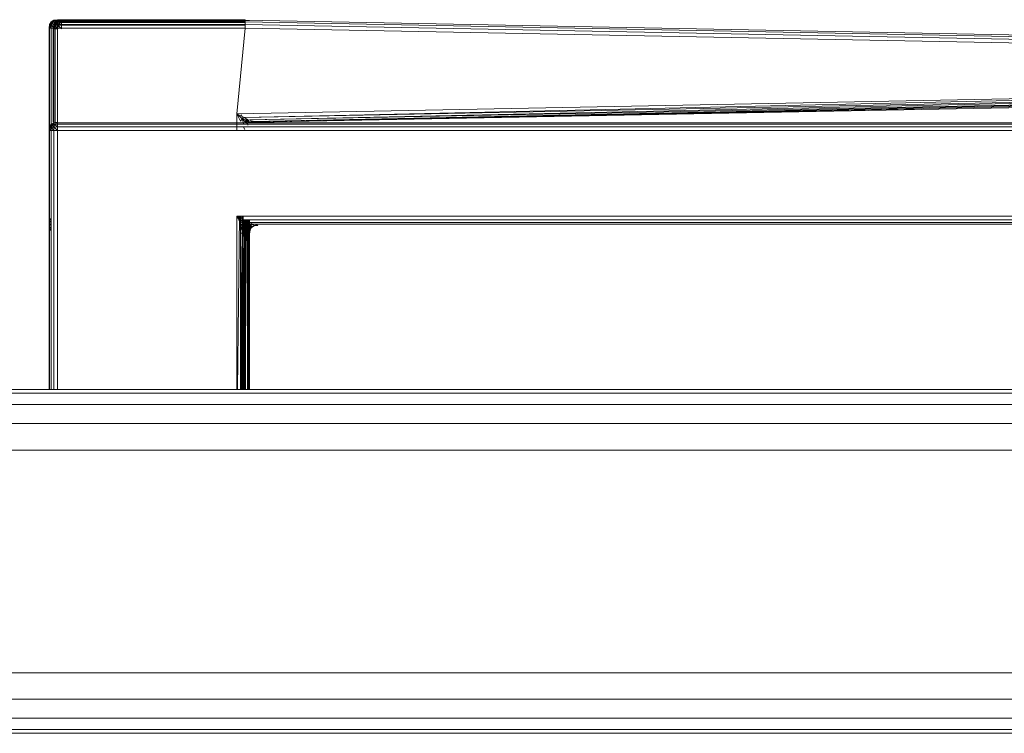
# Model space of a CAD drawing. Header units: millimetres. Extents: x 1 to 3476, y -521 to 159.
# Tile 21 of 130: x 600 to 670, y 108 to 159. Entities that reach past the tile are written whole.
import ezdxf

# ---------------------------------------------------------------- set-up
doc = ezdxf.new("R2010")
doc.units = ezdxf.units.MM
doc.layers.add('VG491211CA_dwg', color=8, linetype='Continuous', lineweight=9)

# ---------------------------------------------------------------- blocks, each defined once
blk = doc.blocks.new('VG491211CA_dwg-300031-Południe')
at = {"color": 18, "lineweight": 9}
for p, q in [((602.411, 158.6), (602.524, 158.788)), ((602.524, 158.788), (602.411, 158.6)), ((602.411, 158.6), (602.543, 158.769)), ((602.411, 158.6), (602.543, 158.769)), ((602.449, 158.582), (602.543, 158.769)), ((602.543, 158.769), (602.449, 158.582)), ((602.449, 158.582), (602.599, 158.713)), ((602.449, 158.582), (602.599, 158.713)), ((602.711, 158.9), (602.524, 158.788)), ((602.524, 158.788), (602.711, 158.9)), ((602.524, 158.788), (602.543, 158.769)), ((602.543, 158.769), (602.524, 158.788)), ((602.711, 158.9), (602.543, 158.769)), ((602.711, 158.9), (602.543, 158.769)), ((602.73, 158.863), (602.543, 158.769)), ((602.543, 158.769), (602.73, 158.863)), ((602.543, 158.769), (602.599, 158.713)), ((602.599, 158.713), (602.543, 158.769)), ((602.599, 158.713), (602.543, 158.544)), ((602.599, 158.713), (602.543, 158.544)), ((602.73, 158.863), (602.599, 158.713)), ((602.73, 158.863), (602.599, 158.713)), ((602.768, 158.769), (602.599, 158.713)), ((602.599, 158.713), (602.768, 158.769)), ((602.73, 158.582), (602.599, 158.713)), ((602.73, 158.582), (602.599, 158.713)), ((602.71, 158.547), (602.822, 158.734)), ((602.822, 158.734), (602.71, 158.547)), ((602.71, 158.547), (602.841, 158.716)), ((602.71, 158.547), (602.841, 158.716)), ((602.974, 158.938), (602.711, 158.9)), ((602.711, 158.9), (602.974, 158.938)), ((602.73, 158.863), (602.711, 158.9)), ((602.711, 158.9), (602.73, 158.863)), ((602.974, 158.938), (602.73, 158.863)), ((602.974, 158.938), (602.73, 158.863)), ((602.974, 158.9), (602.73, 158.863)), ((602.73, 158.863), (602.974, 158.9)), ((602.768, 158.769), (602.73, 158.863)), ((602.73, 158.863), (602.768, 158.769)), ((602.73, 158.582), (602.768, 158.769)), ((602.768, 158.769), (602.73, 158.582)), ((602.747, 158.528), (602.841, 158.716)), ((602.841, 158.716), (602.747, 158.528)), ((602.974, 158.9), (602.768, 158.769)), ((602.974, 158.9), (602.768, 158.769)), ((602.974, 158.788), (602.768, 158.769)), ((602.768, 158.769), (602.974, 158.788)), ((602.974, 158.6), (602.768, 158.769)), ((602.974, 158.6), (602.768, 158.769)), ((603.01, 158.847), (602.822, 158.734)), ((602.822, 158.734), (603.01, 158.847)), ((602.822, 158.734), (602.841, 158.716)), ((602.841, 158.716), (602.822, 158.734)), ((603.01, 158.847), (602.841, 158.716)), ((603.01, 158.847), (602.841, 158.716)), ((603.029, 158.809), (602.841, 158.716)), ((602.841, 158.716), (603.029, 158.809)), ((602.841, 158.716), (602.897, 158.659)), ((602.897, 158.659), (602.841, 158.716)), ((603.029, 158.809), (602.897, 158.659)), ((603.029, 158.809), (602.897, 158.659)), ((602.897, 158.659), (603.066, 158.716)), ((603.066, 158.716), (602.897, 158.659)), ((602.974, 158.938), (616.366, 158.938)), ((602.974, 158.9), (602.974, 158.938)), ((616.366, 158.938), (602.974, 158.938)), ((602.974, 158.938), (602.974, 158.9)), ((602.974, 158.9), (616.369, 158.9)), ((602.974, 158.788), (602.974, 158.9)), ((602.974, 158.9), (602.974, 158.788)), ((616.369, 158.9), (602.974, 158.9)), ((616.37, 158.788), (602.974, 158.788)), ((602.974, 158.788), (602.974, 158.6)), ((602.974, 158.788), (616.37, 158.788)), ((602.974, 158.6), (602.974, 158.788)), ((603.272, 158.884), (603.01, 158.847)), ((603.01, 158.847), (603.272, 158.884)), ((603.029, 158.809), (603.01, 158.847)), ((603.01, 158.847), (603.029, 158.809)), ((603.272, 158.884), (603.029, 158.809)), ((603.272, 158.884), (603.029, 158.809)), ((603.272, 158.847), (603.029, 158.809)), ((603.029, 158.809), (603.272, 158.847)), ((603.066, 158.716), (603.029, 158.809)), ((603.029, 158.809), (603.066, 158.716)), ((603.066, 158.716), (603.029, 158.528)), ((603.029, 158.528), (603.066, 158.716)), ((603.272, 158.847), (603.066, 158.716)), ((603.272, 158.847), (603.066, 158.716)), ((603.066, 158.716), (603.272, 158.734)), ((603.272, 158.734), (603.066, 158.716)), ((603.272, 158.547), (603.066, 158.716)), ((603.272, 158.547), (603.066, 158.716)), ((603.272, 158.884), (616.664, 158.884)), ((603.272, 158.847), (603.272, 158.884)), ((616.664, 158.884), (603.272, 158.884)), ((603.272, 158.884), (603.272, 158.847)), ((603.272, 158.847), (616.37, 158.847)), ((603.272, 158.734), (603.272, 158.847)), ((616.37, 158.847), (603.272, 158.847)), ((603.272, 158.847), (603.272, 158.734)), ((603.272, 158.734), (616.37, 158.734)), ((603.272, 158.547), (603.272, 158.734)), ((616.37, 158.734), (603.272, 158.734)), ((603.272, 158.734), (603.272, 158.547)), ((616.369, 158.9), (616.366, 158.938)), ((616.366, 158.938), (616.369, 158.9)), ((616.369, 158.9), (616.37, 158.788)), ((693.986, 157.4), (616.369, 158.9)), ((693.986, 157.288), (616.37, 158.788)), ((616.37, 158.788), (616.37, 158.6)), ((602.374, 158.338), (602.411, 158.6)), ((602.411, 158.6), (602.374, 158.338)), ((602.374, 158.338), (602.449, 158.582)), ((602.374, 158.338), (602.449, 158.582)), ((602.374, 158.338), (602.374, 151.635)), ((602.411, 158.338), (602.374, 158.338)), ((602.374, 132.579), (602.374, 158.338)), ((602.374, 158.338), (602.411, 158.338)), ((602.449, 158.582), (602.411, 158.6)), ((602.411, 158.6), (602.449, 158.582)), ((602.411, 158.338), (602.449, 158.582)), ((602.449, 158.582), (602.411, 158.338)), ((602.411, 158.338), (602.543, 158.544)), ((602.411, 158.338), (602.543, 158.544)), ((602.411, 151.635), (602.411, 158.338)), ((602.411, 132.579), (602.411, 158.338)), ((602.411, 158.338), (602.524, 158.338)), ((602.524, 158.338), (602.411, 158.338)), ((602.543, 158.544), (602.449, 158.582)), ((602.449, 158.582), (602.543, 158.544)), ((602.543, 158.544), (602.524, 158.338)), ((602.543, 158.544), (602.524, 158.338)), ((602.711, 158.338), (602.524, 158.338)), ((602.524, 158.338), (602.524, 132.579)), ((602.543, 158.544), (602.73, 158.582)), ((602.73, 158.582), (602.543, 158.544)), ((602.711, 158.338), (602.543, 158.544)), ((602.711, 158.338), (602.543, 158.544)), ((602.672, 158.284), (602.71, 158.547)), ((602.71, 158.547), (602.672, 158.284)), ((602.672, 158.284), (602.747, 158.528)), ((602.672, 158.284), (602.747, 158.528)), ((602.672, 151.635), (602.672, 158.284)), ((602.672, 158.284), (602.672, 151.635)), ((602.747, 158.528), (602.71, 158.547)), ((602.71, 158.547), (602.747, 158.528)), ((602.71, 158.284), (602.747, 158.528)), ((602.747, 158.528), (602.71, 158.284)), ((602.71, 158.284), (602.841, 158.491)), ((602.71, 158.284), (602.841, 158.491)), ((602.71, 151.635), (602.71, 158.284)), ((602.71, 158.284), (602.822, 158.284)), ((602.71, 158.284), (602.71, 151.635)), ((602.822, 158.284), (602.71, 158.284)), ((602.711, 158.338), (602.73, 158.582)), ((602.73, 158.582), (602.711, 158.338)), ((602.711, 151.635), (602.711, 158.338)), ((602.974, 158.338), (602.711, 158.338)), ((602.711, 158.338), (602.711, 151.635)), ((602.711, 158.338), (602.974, 158.338)), ((602.73, 158.582), (602.974, 158.6)), ((602.974, 158.6), (602.73, 158.582)), ((602.974, 158.338), (602.73, 158.582)), ((602.974, 158.338), (602.73, 158.582)), ((602.747, 158.528), (602.897, 158.659)), ((602.747, 158.528), (602.897, 158.659)), ((602.841, 158.491), (602.747, 158.528)), ((602.747, 158.528), (602.841, 158.491)), ((602.841, 158.491), (602.822, 158.284)), ((602.822, 158.284), (602.841, 158.491)), ((602.822, 151.635), (602.822, 158.284)), ((603.01, 158.284), (602.822, 158.284)), ((602.897, 158.659), (602.841, 158.491)), ((602.841, 158.491), (602.897, 158.659)), ((603.029, 158.528), (602.841, 158.491)), ((602.841, 158.491), (603.029, 158.528)), ((603.029, 158.528), (602.897, 158.659)), ((603.029, 158.528), (602.897, 158.659)), ((602.974, 158.6), (616.37, 158.6)), ((602.974, 158.6), (602.974, 158.338)), ((616.37, 158.6), (602.974, 158.6)), ((602.974, 158.338), (602.974, 158.6)), ((602.974, 151.635), (602.974, 158.338)), ((602.974, 158.338), (616.368, 158.338)), ((603.029, 158.528), (603.01, 158.284)), ((603.01, 158.284), (603.029, 158.528)), ((603.272, 158.547), (603.029, 158.528)), ((603.029, 158.528), (603.272, 158.547)), ((603.272, 158.284), (603.029, 158.528)), ((603.272, 158.284), (603.029, 158.528)), ((616.37, 158.547), (603.272, 158.547)), ((603.272, 158.284), (603.272, 158.547)), ((603.272, 158.547), (616.37, 158.547)), ((603.272, 158.547), (603.272, 158.284)), ((616.368, 158.338), (615.774, 152.223)), ((616.37, 158.6), (616.368, 158.338)), ((616.368, 158.338), (693.986, 156.838)), ((616.37, 158.6), (693.986, 157.1)), ((693.986, 153.734), (615.774, 152.223)), ((693.986, 153.7), (616.299, 151.971)), ((693.986, 153.472), (616.299, 151.971)), ((693.986, 153.447), (616.674, 151.79)), ((693.986, 153.284), (616.674, 151.79)), ((616.899, 151.682), (693.986, 153.269)), ((616.899, 151.682), (693.986, 153.172)), ((617.197, 151.629), (693.604, 153.105)), ((617.197, 151.629), (664.082, 152.594)), ((616.299, 151.971), (615.774, 152.223)), ((615.774, 152.223), (616.136, 151.868)), ((615.774, 152.223), (616.036, 151.703)), ((615.774, 152.223), (615.774, 151.03)), ((616.036, 151.703), (616.136, 151.868)), ((616.136, 151.868), (616.036, 151.703)), ((616.072, 152.169), (616.335, 151.649)), ((616.136, 151.868), (616.299, 151.971)), ((616.299, 151.971), (616.136, 151.868)), ((616.261, 151.483), (616.136, 151.868)), ((616.136, 151.868), (616.374, 151.635)), ((616.524, 151.75), (616.136, 151.868)), ((616.136, 151.868), (616.374, 151.635)), ((616.136, 151.868), (616.261, 151.483)), ((616.599, 151.77), (616.299, 151.971)), ((616.599, 151.77), (616.299, 151.971)), ((616.335, 151.649), (616.434, 151.815)), ((616.434, 151.815), (616.335, 151.649)), ((616.524, 151.75), (616.374, 151.635)), ((616.374, 151.635), (616.524, 151.75)), ((616.56, 151.429), (616.434, 151.815)), ((616.434, 151.815), (616.672, 151.581)), ((616.434, 151.815), (616.672, 151.581)), ((616.434, 151.815), (616.56, 151.429)), ((616.524, 151.75), (616.486, 151.524)), ((616.486, 151.524), (616.524, 151.75)), ((616.524, 151.75), (616.674, 151.64)), ((616.524, 151.75), (616.674, 151.64)), ((616.599, 151.77), (616.674, 151.64)), ((616.822, 151.696), (616.672, 151.581)), ((616.672, 151.581), (616.822, 151.696)), ((616.674, 151.79), (616.899, 151.682)), ((616.899, 151.682), (616.674, 151.64)), ((616.674, 151.64), (616.899, 151.682)), ((616.899, 151.682), (616.711, 151.604)), ((616.711, 151.604), (616.899, 151.682)), ((616.822, 151.696), (616.972, 151.587)), ((616.822, 151.696), (616.972, 151.587)), ((616.897, 151.717), (616.972, 151.587)), ((616.899, 151.682), (616.974, 151.646)), ((616.974, 151.646), (616.899, 151.682)), ((602.374, 151.635), (602.374, 132.579)), ((602.374, 151.03), (602.411, 151.292)), ((602.411, 151.292), (602.374, 151.03)), ((602.374, 151.03), (602.411, 151.292)), ((602.411, 151.292), (602.374, 151.03)), ((602.374, 151.03), (602.449, 151.273)), ((602.374, 151.03), (602.449, 151.273)), ((602.374, 151.03), (602.449, 151.273)), ((602.374, 151.03), (602.449, 151.273)), ((602.374, 151.03), (602.374, 144.326)), ((602.411, 151.03), (602.374, 151.03)), ((602.374, 132.579), (602.374, 151.03)), ((602.374, 151.03), (602.411, 151.03)), ((602.374, 151.03), (602.374, 132.579)), ((602.411, 151.03), (602.374, 151.03)), ((602.374, 132.579), (602.374, 151.03)), ((602.374, 151.03), (602.411, 151.03)), ((602.411, 151.635), (602.411, 132.579)), ((602.411, 151.292), (602.524, 151.48)), ((602.524, 151.48), (602.411, 151.292)), ((602.411, 151.292), (602.524, 151.48)), ((602.524, 151.48), (602.411, 151.292)), ((602.411, 151.292), (602.543, 151.461)), ((602.411, 151.292), (602.543, 151.461)), ((602.411, 151.292), (602.543, 151.461)), ((602.411, 151.292), (602.543, 151.461)), ((602.449, 151.273), (602.411, 151.292)), ((602.411, 151.292), (602.449, 151.273)), ((602.449, 151.273), (602.411, 151.292)), ((602.411, 151.292), (602.449, 151.273)), ((602.411, 151.03), (602.449, 151.273)), ((602.449, 151.273), (602.411, 151.03)), ((602.411, 151.03), (602.449, 151.273)), ((602.449, 151.273), (602.411, 151.03)), ((602.411, 151.03), (602.543, 151.236)), ((602.411, 151.03), (602.543, 151.236)), ((602.411, 151.03), (602.543, 151.236)), ((602.411, 151.03), (602.543, 151.236)), ((602.411, 151.03), (602.411, 144.589)), ((602.524, 151.03), (602.411, 151.03)), ((602.411, 151.03), (602.524, 151.03)), ((602.524, 151.03), (602.411, 151.03)), ((602.411, 132.579), (602.411, 151.03)), ((602.411, 151.03), (602.411, 132.579)), ((602.411, 132.579), (602.411, 151.03)), ((602.411, 151.03), (602.524, 151.03)), ((602.449, 151.273), (602.543, 151.461)), ((602.543, 151.461), (602.449, 151.273)), ((602.449, 151.273), (602.599, 151.405)), ((602.449, 151.273), (602.599, 151.405)), ((602.543, 151.236), (602.449, 151.273)), ((602.449, 151.273), (602.543, 151.236)), ((602.711, 151.592), (602.524, 151.48)), ((602.524, 151.48), (602.711, 151.592)), ((602.524, 151.48), (602.543, 151.461)), ((602.543, 151.461), (602.524, 151.48)), ((602.543, 151.236), (602.524, 151.03)), ((602.543, 151.236), (602.524, 151.03)), ((602.524, 151.03), (602.524, 144.326)), ((602.711, 151.03), (602.524, 151.03)), ((602.524, 151.03), (602.524, 144.326)), ((602.524, 151.03), (602.711, 151.03)), ((602.711, 151.592), (602.543, 151.461)), ((602.711, 151.592), (602.543, 151.461)), ((602.73, 151.555), (602.543, 151.461)), ((602.543, 151.461), (602.73, 151.555)), ((602.543, 151.461), (602.599, 151.405)), ((602.599, 151.405), (602.543, 151.461)), ((602.599, 151.405), (602.543, 151.236)), ((602.599, 151.405), (602.543, 151.236)), ((602.543, 151.236), (602.73, 151.273)), ((602.73, 151.273), (602.543, 151.236)), ((602.711, 151.03), (602.543, 151.236)), ((602.711, 151.03), (602.543, 151.236)), ((602.73, 151.555), (602.599, 151.405)), ((602.73, 151.555), (602.599, 151.405)), ((602.768, 151.461), (602.599, 151.405)), ((602.599, 151.405), (602.768, 151.461)), ((602.73, 151.273), (602.599, 151.405)), ((602.73, 151.273), (602.599, 151.405)), ((602.711, 132.579), (602.711, 151.635)), ((602.974, 151.63), (602.711, 151.592)), ((602.711, 151.592), (602.974, 151.63)), ((602.73, 151.555), (602.711, 151.592)), ((602.711, 151.592), (602.73, 151.555)), ((602.711, 151.03), (602.73, 151.273)), ((602.73, 151.273), (602.711, 151.03)), ((602.711, 144.326), (602.711, 151.03)), ((602.974, 151.03), (602.711, 151.03)), ((602.711, 151.03), (602.711, 144.326)), ((602.711, 151.03), (602.974, 151.03)), ((602.974, 151.63), (602.73, 151.555)), ((602.974, 151.63), (602.73, 151.555)), ((602.974, 151.592), (602.73, 151.555)), ((602.73, 151.555), (602.974, 151.592)), ((602.768, 151.461), (602.73, 151.555)), ((602.73, 151.555), (602.768, 151.461)), ((602.73, 151.273), (602.768, 151.461)), ((602.768, 151.461), (602.73, 151.273)), ((602.73, 151.273), (602.974, 151.292)), ((602.974, 151.292), (602.73, 151.273)), ((602.974, 151.03), (602.73, 151.273)), ((602.974, 151.03), (602.73, 151.273)), ((602.974, 151.592), (602.768, 151.461)), ((602.974, 151.592), (602.768, 151.461)), ((602.974, 151.48), (602.768, 151.461)), ((602.768, 151.461), (602.974, 151.48)), ((602.974, 151.292), (602.768, 151.461)), ((602.974, 151.292), (602.768, 151.461)), ((602.974, 151.592), (602.974, 151.63)), ((602.974, 151.63), (602.974, 151.592)), ((692.824, 151.592), (602.974, 151.592)), ((602.974, 151.592), (602.974, 151.48)), ((692.936, 151.48), (602.974, 151.48)), ((602.974, 151.48), (602.974, 151.292)), ((602.974, 151.292), (616.374, 151.292)), ((602.974, 151.292), (602.974, 151.03)), ((616.374, 151.292), (602.974, 151.292)), ((602.974, 151.03), (602.974, 151.292)), ((602.974, 144.326), (602.974, 151.03)), ((602.974, 151.03), (616.374, 151.03)), ((616.336, 151.109), (616.224, 151.332)), ((616.224, 151.332), (616.336, 151.109)), ((693.124, 151.292), (616.374, 151.292)), ((616.374, 151.03), (693.386, 151.03)), ((616.674, 151.64), (616.711, 151.604)), ((616.711, 151.604), (616.674, 151.64)), ((616.974, 151.646), (616.711, 151.604)), ((616.711, 151.604), (616.974, 151.646)), ((617.197, 151.629), (616.972, 151.587)), ((616.972, 151.587), (617.197, 151.629)), ((616.974, 151.646), (617.467, 151.656)), ((617.467, 151.656), (616.974, 151.646)), ((617.197, 151.629), (617.272, 151.593)), ((617.272, 151.593), (617.197, 151.629)), ((602.524, 144.776), (602.411, 144.589)), ((616.299, 144.664), (615.774, 144.926)), ((615.774, 144.926), (616.137, 144.563)), ((615.774, 144.926), (616.036, 144.401)), ((693.386, 144.926), (615.774, 144.926)), ((615.774, 144.926), (615.774, 132.579)), ((615.958, 144.926), (615.815, 132.579)), ((616.036, 144.926), (616.036, 132.579)), ((616.17, 144.926), (616.066, 132.579)), ((616.066, 132.579), (616.17, 144.926)), ((616.072, 144.873), (616.335, 144.348)), ((616.323, 144.439), (616.094, 144.664)), ((616.398, 144.458), (616.094, 144.664)), ((616.254, 144.664), (616.114, 132.579)), ((616.137, 144.563), (616.299, 144.664)), ((616.299, 144.664), (616.137, 144.563)), ((616.224, 132.579), (616.224, 144.926)), ((616.224, 144.926), (616.224, 132.579)), ((616.242, 132.579), (616.304, 144.664)), ((616.304, 144.664), (616.242, 132.579)), ((616.599, 144.457), (616.299, 144.664)), ((693.124, 144.664), (616.299, 144.664)), ((616.599, 144.457), (616.299, 144.664)), ((616.335, 144.664), (616.335, 132.579)), ((616.336, 132.579), (616.336, 144.664)), ((616.336, 144.664), (616.336, 132.579)), ((616.365, 132.579), (616.467, 144.664)), ((616.467, 144.664), (616.365, 132.579)), ((616.374, 132.579), (616.374, 144.664)), ((616.374, 144.664), (616.374, 132.579)), ((616.522, 144.664), (616.522, 132.579)), ((616.522, 144.664), (616.522, 132.579)), ((602.411, 144.589), (602.374, 144.326)), ((602.374, 144.326), (602.448, 144.326)), ((602.374, 144.326), (602.411, 144.064)), ((602.374, 144.326), (602.374, 132.579)), ((602.411, 144.589), (602.534, 144.512)), ((602.411, 144.589), (602.448, 144.326)), ((602.448, 144.326), (602.411, 144.064)), ((602.411, 144.064), (602.534, 144.141)), ((602.411, 144.064), (602.524, 143.876)), ((602.411, 144.064), (602.411, 132.579)), ((602.524, 144.326), (602.524, 132.579)), ((602.524, 144.326), (602.524, 132.579)), ((602.711, 132.579), (602.711, 144.326)), ((602.711, 144.326), (602.711, 132.579)), ((602.974, 132.579), (602.974, 144.326)), ((616.036, 144.401), (616.137, 144.563)), ((616.137, 144.563), (616.036, 144.401)), ((616.243, 144.101), (616.036, 144.401)), ((616.261, 144.176), (616.036, 144.401)), ((616.036, 144.401), (616.036, 132.579)), ((616.243, 144.101), (616.036, 144.401)), ((616.036, 132.579), (616.036, 144.401)), ((616.243, 144.101), (616.036, 144.401)), ((616.045, 144.101), (616.18, 144.026)), ((616.291, 144.214), (616.063, 144.176)), ((616.063, 144.176), (616.18, 144.026)), ((616.214, 144.306), (616.088, 144.041)), ((616.088, 144.041), (616.26, 144.047)), ((616.088, 144.041), (616.223, 143.726)), ((616.381, 144.506), (616.102, 144.626)), ((616.102, 144.626), (616.214, 144.306)), ((616.261, 144.176), (616.137, 144.563)), ((616.137, 144.563), (616.374, 144.326)), ((616.524, 144.439), (616.137, 144.563)), ((616.137, 144.563), (616.374, 144.326)), ((616.137, 144.563), (616.261, 144.176)), ((616.18, 144.026), (616.143, 143.801)), ((616.221, 143.989), (616.143, 143.801)), ((616.323, 144.439), (616.175, 144.326)), ((616.175, 144.326), (616.291, 144.214)), ((616.291, 144.214), (616.18, 144.026)), ((616.335, 144.176), (616.18, 144.026)), ((616.221, 143.989), (616.18, 144.026)), ((616.183, 143.726), (616.221, 143.989)), ((616.381, 144.506), (616.214, 144.306)), ((616.214, 144.306), (616.371, 144.268)), ((616.214, 144.306), (616.26, 144.047)), ((616.221, 143.989), (616.335, 144.176)), ((616.404, 143.989), (616.221, 143.989)), ((616.371, 143.726), (616.221, 143.989)), ((616.26, 144.047), (616.223, 143.726)), ((616.223, 143.726), (616.371, 144.01)), ((616.224, 132.579), (616.224, 144.026)), ((616.224, 144.026), (616.224, 132.579)), ((616.336, 143.801), (616.224, 144.026)), ((616.224, 144.026), (616.336, 143.801)), ((616.243, 144.101), (616.374, 144.026)), ((616.243, 144.101), (616.374, 144.026)), ((616.371, 144.268), (616.26, 144.047)), ((616.26, 144.047), (616.371, 144.01)), ((616.374, 144.326), (616.261, 144.176)), ((616.261, 144.176), (616.374, 144.326)), ((616.261, 144.176), (616.486, 144.214)), ((616.486, 144.214), (616.261, 144.176)), ((616.261, 144.176), (616.374, 144.026)), ((616.261, 144.176), (616.374, 144.026)), ((616.323, 144.439), (616.291, 144.214)), ((616.479, 144.326), (616.291, 144.214)), ((616.291, 144.214), (616.335, 144.176)), ((616.323, 144.439), (616.479, 144.326)), ((616.335, 144.348), (616.436, 144.509)), ((616.335, 144.348), (616.436, 144.509)), ((616.436, 144.509), (616.335, 144.348)), ((616.436, 144.509), (616.335, 144.348)), ((616.541, 144.048), (616.335, 144.348)), ((616.541, 144.048), (616.335, 144.348)), ((616.56, 144.123), (616.335, 144.348)), ((616.56, 144.123), (616.335, 144.348)), ((616.541, 144.048), (616.335, 144.348)), ((616.541, 144.048), (616.335, 144.348)), ((616.335, 132.579), (616.335, 144.348)), ((616.541, 144.048), (616.335, 144.348)), ((616.335, 144.348), (616.335, 132.579)), ((616.541, 144.048), (616.335, 144.348)), ((616.479, 144.326), (616.335, 144.176)), ((616.335, 144.176), (616.523, 144.289)), ((616.335, 144.176), (616.514, 144.176)), ((616.404, 143.989), (616.335, 144.176)), ((616.335, 143.726), (616.371, 144.01)), ((616.335, 143.726), (616.404, 143.989)), ((616.336, 143.801), (616.374, 144.026)), ((616.374, 144.026), (616.336, 143.801)), ((616.336, 143.801), (616.411, 143.989)), ((616.411, 143.989), (616.336, 143.801)), ((616.381, 144.506), (616.371, 144.268)), ((616.371, 144.268), (616.569, 144.423)), ((616.371, 144.01), (616.371, 144.268)), ((616.484, 144.206), (616.371, 144.268)), ((616.371, 144.01), (616.484, 144.206)), ((616.371, 144.01), (616.514, 144.176)), ((616.371, 144.01), (616.404, 143.989)), ((616.404, 143.989), (616.371, 143.726)), ((616.524, 144.439), (616.374, 144.326)), ((616.374, 144.326), (616.524, 144.439)), ((616.486, 144.214), (616.374, 144.326)), ((616.374, 144.326), (616.486, 144.214)), ((616.374, 144.026), (616.486, 144.214)), ((616.486, 144.214), (616.374, 144.026)), ((616.374, 144.026), (616.524, 144.176)), ((616.524, 144.176), (616.374, 144.026)), ((616.374, 144.026), (616.411, 143.989)), ((616.411, 143.989), (616.374, 144.026)), ((616.374, 143.726), (616.411, 143.989)), ((616.411, 143.989), (616.374, 143.726)), ((616.398, 144.458), (616.479, 144.326)), ((616.514, 144.176), (616.404, 143.989)), ((616.411, 143.989), (616.524, 144.176)), ((616.524, 144.176), (616.411, 143.989)), ((616.56, 144.123), (616.436, 144.509)), ((616.436, 144.509), (616.672, 144.273)), ((616.56, 144.123), (616.436, 144.509)), ((616.436, 144.509), (616.672, 144.273)), ((616.436, 144.509), (616.672, 144.273)), ((616.436, 144.509), (616.56, 144.123)), ((616.436, 144.509), (616.672, 144.273)), ((616.436, 144.509), (616.56, 144.123)), ((616.704, 144.364), (616.474, 144.476)), ((616.704, 144.364), (616.479, 144.326)), ((616.479, 144.326), (616.523, 144.289)), ((616.484, 144.206), (616.569, 144.423)), ((616.484, 144.206), (616.676, 144.329)), ((616.699, 144.289), (616.484, 144.206)), ((616.514, 144.176), (616.484, 144.206)), ((616.524, 144.439), (616.486, 144.214)), ((616.486, 144.214), (616.524, 144.439)), ((616.674, 144.326), (616.486, 144.214)), ((616.486, 144.214), (616.674, 144.326)), ((616.524, 144.176), (616.486, 144.214)), ((616.486, 144.214), (616.524, 144.176)), ((616.523, 144.289), (616.514, 144.176)), ((616.699, 144.289), (616.514, 144.176)), ((616.522, 143.973), (616.522, 132.579)), ((616.635, 143.748), (616.522, 143.973)), ((616.522, 143.973), (616.522, 132.579)), ((616.522, 143.973), (616.635, 143.748)), ((616.522, 143.973), (616.522, 132.579)), ((616.635, 143.748), (616.522, 143.973)), ((616.522, 143.973), (616.522, 132.579)), ((616.522, 143.973), (616.635, 143.748)), ((616.704, 144.364), (616.523, 144.289)), ((616.523, 144.289), (616.785, 144.326)), ((616.523, 144.289), (616.699, 144.289)), ((616.524, 144.439), (616.674, 144.326)), ((616.524, 144.439), (616.674, 144.326)), ((616.674, 144.326), (616.524, 144.176)), ((616.524, 144.176), (616.674, 144.326)), ((616.711, 144.289), (616.524, 144.176)), ((616.524, 144.176), (616.711, 144.289)), ((616.541, 132.579), (616.602, 144.61)), ((616.602, 144.61), (616.541, 132.579)), ((616.541, 144.048), (616.672, 143.973)), ((616.541, 144.048), (616.672, 143.973)), ((616.541, 144.048), (616.672, 143.973)), ((616.541, 144.048), (616.672, 143.973)), ((616.672, 144.273), (616.56, 144.123)), ((616.672, 144.273), (616.56, 144.123)), ((616.56, 144.123), (616.672, 144.273)), ((616.56, 144.123), (616.672, 144.273)), ((616.56, 144.123), (616.785, 144.16)), ((616.785, 144.16), (616.56, 144.123)), ((616.56, 144.123), (616.785, 144.16)), ((616.785, 144.16), (616.56, 144.123)), ((616.56, 144.123), (616.672, 143.973)), ((616.56, 144.123), (616.672, 143.973)), ((616.56, 144.123), (616.672, 143.973)), ((616.56, 144.123), (616.672, 143.973)), ((616.676, 144.329), (616.569, 144.423)), ((616.599, 144.457), (616.674, 144.326)), ((616.635, 132.579), (616.635, 144.61)), ((616.635, 144.61), (616.635, 132.579)), ((616.635, 143.748), (616.672, 143.973)), ((616.672, 143.973), (616.635, 143.748)), ((616.635, 143.748), (616.672, 143.973)), ((616.672, 143.973), (616.635, 143.748)), ((616.672, 132.579), (616.672, 144.61)), ((616.672, 144.61), (616.672, 132.579)), ((616.822, 144.385), (616.672, 144.273)), ((616.822, 144.385), (616.672, 144.273)), ((616.672, 144.273), (616.822, 144.385)), ((616.672, 144.273), (616.822, 144.385)), ((616.785, 144.16), (616.672, 144.273)), ((616.672, 144.273), (616.785, 144.16)), ((616.785, 144.16), (616.672, 144.273)), ((616.672, 144.273), (616.785, 144.16)), ((616.672, 143.973), (616.785, 144.16)), ((616.785, 144.16), (616.672, 143.973)), ((616.672, 143.973), (616.785, 144.16)), ((616.785, 144.16), (616.672, 143.973)), ((616.672, 143.973), (616.822, 144.123)), ((616.822, 144.123), (616.672, 143.973)), ((616.672, 143.973), (616.822, 144.123)), ((616.822, 144.123), (616.672, 143.973)), ((616.672, 143.973), (616.71, 143.935)), ((616.71, 143.935), (616.672, 143.973)), ((616.672, 143.973), (616.71, 143.935)), ((616.71, 143.935), (616.672, 143.973)), ((692.936, 144.476), (616.674, 144.476)), ((616.674, 144.476), (616.899, 144.364)), ((616.899, 144.364), (616.674, 144.326)), ((616.674, 144.326), (616.899, 144.364)), ((616.674, 144.326), (616.711, 144.289)), ((616.711, 144.289), (616.674, 144.326)), ((616.699, 144.289), (616.676, 144.329)), ((616.699, 144.289), (616.928, 144.364)), ((616.961, 144.326), (616.699, 144.289)), ((616.785, 144.326), (616.704, 144.364)), ((616.71, 143.935), (616.822, 144.123)), ((616.822, 144.123), (616.71, 143.935)), ((616.71, 143.935), (616.822, 144.123)), ((616.822, 144.123), (616.71, 143.935)), ((616.899, 144.364), (616.711, 144.289)), ((616.711, 144.289), (616.899, 144.364)), ((616.974, 144.326), (616.711, 144.289)), ((616.711, 144.289), (616.974, 144.326)), ((616.822, 144.385), (616.785, 144.16)), ((616.785, 144.16), (616.822, 144.385)), ((616.822, 144.385), (616.785, 144.16)), ((616.785, 144.16), (616.822, 144.385)), ((616.785, 144.326), (616.961, 144.326)), ((616.972, 144.273), (616.785, 144.16)), ((616.785, 144.16), (616.972, 144.273)), ((616.972, 144.273), (616.785, 144.16)), ((616.785, 144.16), (616.972, 144.273)), ((616.822, 144.123), (616.785, 144.16)), ((616.785, 144.16), (616.822, 144.123)), ((616.822, 144.123), (616.785, 144.16)), ((616.785, 144.16), (616.822, 144.123)), ((616.972, 144.273), (616.822, 144.123)), ((616.822, 144.123), (616.972, 144.273)), ((616.972, 144.273), (616.822, 144.123)), ((616.822, 144.123), (616.972, 144.273)), ((617.01, 144.235), (616.822, 144.123)), ((616.822, 144.123), (617.01, 144.235)), ((616.822, 144.123), (617.01, 144.235)), ((617.01, 144.235), (616.822, 144.123)), ((616.899, 144.364), (692.824, 144.364)), ((616.899, 144.364), (616.974, 144.326)), ((616.974, 144.326), (616.899, 144.364)), ((616.928, 144.364), (616.961, 144.326)), ((617.197, 144.31), (616.972, 144.273)), ((616.972, 144.273), (617.197, 144.31)), ((617.197, 144.31), (616.972, 144.273)), ((616.972, 144.273), (617.197, 144.31)), ((616.972, 144.273), (617.01, 144.235)), ((617.01, 144.235), (616.972, 144.273)), ((616.972, 144.273), (617.01, 144.235)), ((617.01, 144.235), (616.972, 144.273)), ((617.197, 144.31), (617.01, 144.235)), ((617.01, 144.235), (617.197, 144.31)), ((617.197, 144.31), (617.01, 144.235)), ((617.01, 144.235), (617.197, 144.31)), ((617.272, 144.273), (617.01, 144.235)), ((617.01, 144.235), (617.272, 144.273)), ((617.01, 144.235), (617.272, 144.273)), ((617.272, 144.273), (617.01, 144.235)), ((617.197, 144.31), (617.272, 144.273)), ((617.197, 144.31), (617.272, 144.273)), ((617.272, 144.273), (617.197, 144.31)), ((617.272, 144.273), (617.197, 144.31)), ((616.223, 143.726), (616.036, 143.726)), ((616.036, 143.717), (616.177, 132.579)), ((616.143, 143.801), (616.201, 132.579)), ((616.143, 143.801), (616.289, 132.579)), ((616.143, 143.801), (616.183, 143.726)), ((616.371, 143.726), (616.183, 143.726)), ((616.183, 143.726), (616.298, 132.579)), ((616.183, 143.726), (616.33, 132.579)), ((616.223, 143.726), (616.222, 132.579)), ((616.305, 132.579), (616.223, 143.726)), ((616.335, 143.726), (616.223, 143.726)), ((616.332, 132.579), (616.335, 143.726)), ((616.357, 132.579), (616.335, 143.726)), ((616.371, 143.726), (616.335, 143.726)), ((616.336, 132.579), (616.336, 143.801)), ((616.374, 143.726), (616.336, 143.801)), ((616.336, 143.801), (616.336, 132.579)), ((616.336, 143.801), (616.374, 143.726)), ((616.365, 132.579), (616.371, 143.726)), ((616.375, 132.579), (616.371, 143.726)), ((616.374, 132.579), (616.374, 143.726)), ((616.374, 143.726), (616.374, 132.579)), ((616.635, 143.748), (616.71, 143.935)), ((616.71, 143.935), (616.635, 143.748)), ((616.635, 143.748), (616.71, 143.935)), ((616.71, 143.935), (616.635, 143.748)), ((616.635, 132.579), (616.635, 143.748)), ((616.672, 143.673), (616.635, 143.748)), ((616.635, 143.748), (616.635, 132.579)), ((616.635, 143.748), (616.672, 143.673)), ((616.635, 132.579), (616.635, 143.748)), ((616.672, 143.673), (616.635, 143.748)), ((616.635, 143.748), (616.635, 132.579)), ((616.635, 143.748), (616.672, 143.673)), ((616.672, 143.673), (616.71, 143.935)), ((616.71, 143.935), (616.672, 143.673)), ((616.672, 143.673), (616.71, 143.935)), ((616.71, 143.935), (616.672, 143.673)), ((616.672, 132.579), (616.672, 143.673)), ((616.672, 143.673), (616.672, 132.579)), ((616.672, 132.579), (616.672, 143.673)), ((616.672, 143.673), (616.672, 132.579)), ((616.173, 132.579), (616.081, 139.797)), ((903.786, 132.579), (5.067, 132.579)), ((903.786, 132.309), (5.067, 132.309)), ((5.067, 131.499), (903.786, 131.499)), ((5.067, 130.149), (903.786, 130.149)), ((5.067, 128.259), (903.786, 128.259)), ((903.786, 112.381), (5.067, 112.381)), ((903.786, 110.491), (5.067, 110.491)), ((5.067, 109.141), (903.786, 109.141)), ((5.067, 108.331), (903.786, 108.331)), ((5.067, 108.061), (903.786, 108.061))]:
    blk.add_line(p, q, dxfattribs=at)

msp = doc.modelspace()

# ---------------------------------------------------------------- block references
at = {"layer": 'VG491211CA_dwg', "color": 18}
msp.add_blockref('VG491211CA_dwg-300031-Południe', (0, 0), dxfattribs=at)

doc.saveas('drawing.dxf')
